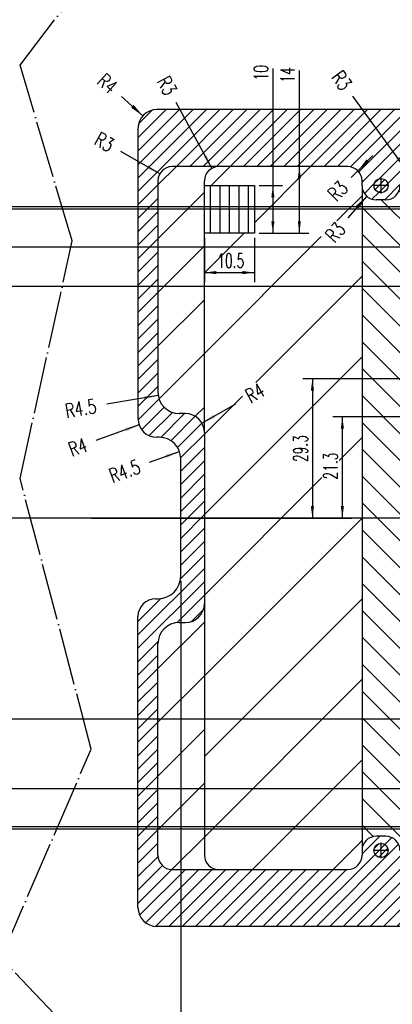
# Model space of a CAD drawing. Header units: inches. Extents: x 0 to 841, y 0 to 594.
# Tile 3 of 13: x 116 to 194, y 221 to 429. Entities that reach past the tile are written whole.
import ezdxf

# ---------------------------------------------------------------- set-up
doc = ezdxf.new("R2010")
doc.units = ezdxf.units.IN
doc.linetypes.add('DOT_CENTER', pattern=[14, 12, -1, 0, -1])
doc.linetypes.add('PHANTOM', pattern=[13, 10, -1, 0, -1, 0, -1])
doc.layers.add('1', color=7, linetype='Continuous')
doc.styles.add('CONVERTER_11', font='txt.shx', dxfattribs={"width": 0.63})
doc.styles.add('CONVERTER_15', font='txt.shx', dxfattribs={"width": 0.72})
doc.dimstyles.new('ME10_DIM_32', dxfattribs={"dimtxt": 3, "dimasz": 3, "dimexe": 2, "dimexo": 1, "dimgap": 2, "dimtad": 0, "dimdsep": 46, "dimtxsty": 'CONVERTER_15', "dimsah": 1, "dimcen": 0.09, "dimclrd": 3, "dimclre": 3, "dimclrt": 3, "dimadec": 0, "dimazin": 0, "dimtfac": 1, "dimtdec": 4, "dimtix": 1, "dimtmove": 0, "dimatfit": 3, "dimfxl": 1, "dimtolj": 1, "dimtzin": 0, "dimarcsym": 0})
doc.dimstyles.new('ME10_DIM_61', dxfattribs={"dimtxt": 3, "dimasz": 2.5, "dimexe": 2, "dimexo": 1, "dimgap": 1, "dimtad": 1, "dimdsep": 46, "dimtxsty": 'CONVERTER_11', "dimsah": 1, "dimcen": 0.09, "dimclrd": 3, "dimclre": 3, "dimclrt": 3, "dimadec": 0, "dimazin": 0, "dimtfac": 1, "dimtdec": 4, "dimtix": 1, "dimtmove": 0, "dimatfit": 3, "dimfxl": 1, "dimtolj": 1, "dimtzin": 0, "dimarcsym": 0})
doc.dimstyles.new('ME10_DIM_62', dxfattribs={"dimtxt": 3, "dimasz": 2.5, "dimexe": 2, "dimexo": 1, "dimgap": 1, "dimtad": 1, "dimdsep": 46, "dimtxsty": 'CONVERTER_11', "dimsah": 1, "dimcen": 0.09, "dimclrd": 3, "dimclre": 3, "dimclrt": 3, "dimadec": 0, "dimazin": 0, "dimtfac": 1, "dimtdec": 4, "dimtix": 1, "dimtmove": 0, "dimatfit": 3, "dimfxl": 1, "dimtolj": 1, "dimtzin": 0, "dimarcsym": 0})
doc.dimstyles.new('ME10_DIM_63', dxfattribs={"dimtxt": 3, "dimasz": 2.5, "dimexe": 2, "dimexo": 1, "dimgap": 1, "dimtad": 1, "dimdsep": 46, "dimtxsty": 'CONVERTER_11', "dimsah": 1, "dimcen": 0.09, "dimclrd": 3, "dimclre": 3, "dimclrt": 3, "dimadec": 0, "dimazin": 0, "dimtfac": 1, "dimtdec": 4, "dimtix": 1, "dimtmove": 0, "dimatfit": 3, "dimfxl": 1, "dimtolj": 1, "dimtzin": 0, "dimarcsym": 0})
doc.dimstyles.new('ME10_DIM_64', dxfattribs={"dimtxt": 3, "dimasz": 2.5, "dimexe": 2, "dimexo": 1, "dimgap": 1, "dimtad": 1, "dimdsep": 46, "dimtxsty": 'CONVERTER_11', "dimsah": 1, "dimcen": 0.09, "dimclrd": 3, "dimclre": 3, "dimclrt": 3, "dimadec": 0, "dimazin": 0, "dimtfac": 1, "dimtdec": 4, "dimtix": 1, "dimtmove": 0, "dimatfit": 3, "dimfxl": 1, "dimtolj": 1, "dimtzin": 0, "dimarcsym": 0})
doc.dimstyles.new('ME10_DIM_65', dxfattribs={"dimtxt": 3, "dimasz": 2.5, "dimexe": 2, "dimexo": 1, "dimgap": 1, "dimtad": 1, "dimdsep": 46, "dimtxsty": 'CONVERTER_11', "dimsah": 1, "dimcen": 0.09, "dimclrd": 3, "dimclre": 3, "dimclrt": 3, "dimadec": 0, "dimazin": 0, "dimtfac": 1, "dimtdec": 4, "dimtix": 1, "dimtmove": 0, "dimatfit": 3, "dimfxl": 1, "dimtolj": 1, "dimtzin": 0, "dimarcsym": 0})
doc.dimstyles.new('ME10_DIM_66', dxfattribs={"dimtxt": 3, "dimasz": 2.5, "dimexe": 2, "dimexo": 1, "dimgap": 1, "dimtad": 1, "dimdsep": 46, "dimtxsty": 'CONVERTER_11', "dimsah": 1, "dimcen": 0.09, "dimclrd": 3, "dimclre": 3, "dimclrt": 3, "dimadec": 0, "dimazin": 0, "dimtfac": 1, "dimtdec": 4, "dimtix": 1, "dimtmove": 0, "dimatfit": 3, "dimfxl": 1, "dimtolj": 1, "dimtzin": 0, "dimarcsym": 0})
doc.dimstyles.new('ME10_DIM_67', dxfattribs={"dimtxt": 3, "dimasz": 2.5, "dimexe": 2, "dimexo": 1, "dimgap": 1, "dimtad": 1, "dimdsep": 46, "dimtxsty": 'CONVERTER_11', "dimsah": 1, "dimcen": 0.09, "dimclrd": 3, "dimclre": 3, "dimclrt": 3, "dimadec": 0, "dimazin": 0, "dimtfac": 1, "dimtdec": 4, "dimtix": 1, "dimtmove": 0, "dimatfit": 3, "dimfxl": 1, "dimtolj": 1, "dimtzin": 0, "dimarcsym": 0})
doc.dimstyles.new('ME10_DIM_68', dxfattribs={"dimtxt": 3, "dimasz": 2.5, "dimexe": 2, "dimexo": 1, "dimgap": 1, "dimtad": 1, "dimdsep": 46, "dimtxsty": 'CONVERTER_11', "dimsah": 1, "dimcen": 0.09, "dimclrd": 3, "dimclre": 3, "dimclrt": 3, "dimadec": 0, "dimazin": 0, "dimtfac": 1, "dimtdec": 4, "dimtix": 1, "dimtmove": 0, "dimatfit": 3, "dimfxl": 1, "dimtolj": 1, "dimtzin": 0, "dimarcsym": 0})
doc.dimstyles.new('ME10_DIM_69', dxfattribs={"dimtxt": 3, "dimasz": 2.5, "dimexe": 2, "dimexo": 1, "dimgap": 1, "dimtad": 1, "dimdsep": 46, "dimtxsty": 'CONVERTER_11', "dimsah": 1, "dimcen": 0.09, "dimclrd": 3, "dimclre": 3, "dimclrt": 3, "dimadec": 0, "dimazin": 0, "dimtfac": 1, "dimtdec": 4, "dimtix": 1, "dimtmove": 0, "dimatfit": 3, "dimfxl": 1, "dimtolj": 1, "dimtzin": 0, "dimarcsym": 0})
doc.dimstyles.new('ME10_DIM_70', dxfattribs={"dimtxt": 3, "dimasz": 2.5, "dimexe": 2, "dimexo": 1, "dimgap": 1, "dimtad": 1, "dimdsep": 46, "dimtxsty": 'CONVERTER_11', "dimsah": 1, "dimcen": 0.09, "dimclrd": 3, "dimclre": 3, "dimclrt": 3, "dimadec": 0, "dimazin": 0, "dimtfac": 1, "dimtdec": 4, "dimtix": 1, "dimtmove": 0, "dimatfit": 3, "dimfxl": 1, "dimtolj": 1, "dimtzin": 0, "dimarcsym": 0})
doc.dimstyles.new('ME10_DIM_75', dxfattribs={"dimtxt": 3, "dimasz": 2.5, "dimexe": 2, "dimexo": 1, "dimgap": 1, "dimtad": 1, "dimdsep": 46, "dimtxsty": 'CONVERTER_11', "dimsah": 1, "dimcen": 0.09, "dimclrd": 3, "dimclre": 3, "dimclrt": 3, "dimadec": 0, "dimazin": 0, "dimtfac": 1, "dimtdec": 4, "dimtix": 1, "dimtmove": 0, "dimatfit": 3, "dimfxl": 1, "dimtolj": 1, "dimtzin": 0, "dimarcsym": 0})
doc.dimstyles.new('ME10_DIM_76', dxfattribs={"dimtxt": 3, "dimasz": 2.5, "dimexe": 2, "dimexo": 1, "dimgap": 1, "dimtad": 1, "dimdsep": 46, "dimtxsty": 'CONVERTER_11', "dimsah": 1, "dimcen": 0.09, "dimclrd": 3, "dimclre": 3, "dimclrt": 3, "dimadec": 0, "dimazin": 0, "dimtfac": 1, "dimtdec": 4, "dimtix": 1, "dimtmove": 0, "dimatfit": 3, "dimfxl": 1, "dimtolj": 1, "dimtzin": 0, "dimarcsym": 0})
doc.dimstyles.new('ME10_DIM_77', dxfattribs={"dimtxt": 3, "dimasz": 2.5, "dimexe": 2, "dimexo": 1, "dimgap": 1, "dimtad": 1, "dimdec": 1, "dimdsep": 46, "dimtxsty": 'CONVERTER_11', "dimsah": 1, "dimcen": 0.09, "dimclrd": 3, "dimclre": 3, "dimclrt": 3, "dimadec": 0, "dimazin": 0, "dimtfac": 1, "dimtdec": 4, "dimtix": 1, "dimtmove": 0, "dimatfit": 3, "dimfxl": 1, "dimtolj": 1, "dimtzin": 0, "dimarcsym": 0})
pattern_1 = [(45, (0, 0), (-0.7071068, 0.7071068), [])]
pattern_2 = [(45, (0, 0), (-5.65685, 5.65685), [])]

# ---------------------------------------------------------------- blocks, each defined once
blk = doc.blocks.new('front1__3', base_point=(443.76, 352.75))
at = {"layer": '1', "color": 1, "linetype": 'DOT_CENTER'}
for p, q in [((115.86, 419.03), (144.92, 457.02)), ((126.86, 382.03), (115.86, 419.03)), ((115.86, 332.03), (126.86, 382.03)), ((130.86, 275.03), (115.86, 332.03)), ((111.86, 231.03), (130.86, 275.03)), ((132.86, 209.03), (111.86, 231.03))]:
    blk.add_line(p, q, dxfattribs=at)
blk = doc.blocks.new('2__4', base_point=(462.03, 323.82))
blk.add_blockref('front1__3', (443.76, 352.75))
blk = doc.blocks.new('rf_stiffener_assy__5', base_point=(462.03, 323.82))
at = {"layer": '1'}
blk.add_blockref('2__4', (462.03, 323.82), dxfattribs=at)
blk = doc.blocks.new('*D34')
at = {"layer": '1', "color": 3, "linetype": 'Continuous'}
for p, q in [((149.71, 310.44), (149.71, 89.12)), ((281.91, 224.69), (281.91, 89.12)), ((149.71, 91.12), (208.48, 91.12)), ((220.46, 91.12), (281.91, 91.12))]:
    blk.add_line(p, q, dxfattribs=at)
at = {"layer": '1', "color": 3}
for points in [[(152.71, 91.51), (152.71, 90.72), (149.71, 91.12)], [(278.91, 90.72), (278.91, 91.51), (281.91, 91.12)]]:
    blk.add_solid(points, dxfattribs=at)
at = {"layer": '1', "color": 3, "insert": (210.48, 89.62), "char_height": 3, "attachment_point": 7, "rotation": 0.0001, "line_spacing_factor": 0.60024, "style": 'CONVERTER_15'}
blk.add_mtext('132.2', dxfattribs=at)
blk = doc.blocks.new('*D63')
at = {"layer": '1', "color": 3, "linetype": 'Continuous'}
for p, q in [((208.51, 344.99), (181.77, 344.99)), ((183.77, 323.69), (183.77, 344.99)), ((130.91, 323.69), (185.77, 323.69))]:
    blk.add_line(p, q, dxfattribs=at)
at = {"layer": '1', "color": 3}
for points in [[(184.1, 342.49), (183.44, 342.49), (183.77, 344.99)], [(183.44, 326.19), (184.1, 326.19), (183.77, 323.69)]]:
    blk.add_solid(points, dxfattribs=at)
at = {"layer": '1', "color": 3, "insert": (182.77, 331.8), "char_height": 3, "attachment_point": 7, "rotation": 90, "line_spacing_factor": 0.60024, "style": 'CONVERTER_11'}
blk.add_mtext('21.3', dxfattribs=at)
blk = doc.blocks.new('*D64')
at = {"layer": '1', "color": 3, "linetype": 'Continuous'}
for p, q in [((208.51, 352.99), (175.46, 352.99)), ((177.46, 352.99), (177.46, 323.69)), ((130.91, 323.69), (179.46, 323.69))]:
    blk.add_line(p, q, dxfattribs=at)
at = {"layer": '1', "color": 3}
for points in [[(177.79, 350.49), (177.13, 350.49), (177.46, 352.99)], [(177.13, 326.19), (177.79, 326.19), (177.46, 323.69)]]:
    blk.add_solid(points, dxfattribs=at)
at = {"layer": '1', "color": 3, "insert": (176.46, 335.48), "char_height": 3, "attachment_point": 7, "rotation": 90, "line_spacing_factor": 0.60024, "style": 'CONVERTER_11'}
blk.add_mtext('29.3', dxfattribs=at)
blk = doc.blocks.new('*D65')
at = {"layer": '1', "color": 3, "linetype": 'Continuous'}
for p, q in [((223.91, 372.44), (106.55, 372.44)), ((108.55, 372.44), (108.55, 323.69)), ((128.91, 323.69), (106.55, 323.69))]:
    blk.add_line(p, q, dxfattribs=at)
at = {"layer": '1', "color": 3}
for points in [[(108.88, 369.94), (108.22, 369.94), (108.55, 372.44)], [(108.22, 326.19), (108.88, 326.19), (108.55, 323.69)]]:
    blk.add_solid(points, dxfattribs=at)
at = {"layer": '1', "color": 3, "insert": (107.55, 344.26), "char_height": 3, "attachment_point": 7, "rotation": 90, "line_spacing_factor": 0.60024, "style": 'CONVERTER_11'}
blk.add_mtext('48.74', dxfattribs=at)
blk = doc.blocks.new('*D66')
at = {"layer": '1', "color": 3, "linetype": 'Continuous'}
for p, q in [((128.91, 323.69), (106.73, 323.69)), ((108.73, 281.36), (108.73, 323.69)), ((223.91, 281.36), (106.73, 281.36))]:
    blk.add_line(p, q, dxfattribs=at)
at = {"layer": '1', "color": 3}
for points in [[(109.06, 321.19), (108.4, 321.19), (108.73, 323.69)], [(108.4, 283.86), (109.06, 283.86), (108.73, 281.36)]]:
    blk.add_solid(points, dxfattribs=at)
at = {"layer": '1', "color": 3, "insert": (107.73, 304.91), "char_height": 3, "attachment_point": 7, "rotation": 90, "line_spacing_factor": 0.60024, "style": 'CONVERTER_11'}
blk.add_mtext('42.33', dxfattribs=at)
blk = doc.blocks.new('*D67')
at = {"layer": '1', "color": 3, "linetype": 'Continuous'}
for p, q in [((128.91, 323.69), (97.72, 323.69)), ((99.72, 266.69), (99.72, 323.69)), ((219.71, 266.69), (97.72, 266.69))]:
    blk.add_line(p, q, dxfattribs=at)
at = {"layer": '1', "color": 3}
for points in [[(100.05, 321.19), (99.39, 321.19), (99.72, 323.69)], [(99.39, 269.19), (100.05, 269.19), (99.72, 266.69)]]:
    blk.add_solid(points, dxfattribs=at)
at = {"layer": '1', "color": 3, "insert": (98.72, 293.62), "char_height": 3, "attachment_point": 7, "rotation": 90, "line_spacing_factor": 0.60024, "style": 'CONVERTER_11'}
blk.add_mtext('57', dxfattribs=at)
blk = doc.blocks.new('*D68')
at = {"layer": '1', "color": 3, "linetype": 'Continuous'}
for p, q in [((280.91, 323.69), (89.41, 323.69)), ((91.41, 323.69), (91.41, 258.69)), ((219.71, 258.69), (89.41, 258.69))]:
    blk.add_line(p, q, dxfattribs=at)
at = {"layer": '1', "color": 3}
for points in [[(91.74, 321.19), (91.08, 321.19), (91.41, 323.69)], [(91.08, 261.19), (91.74, 261.19), (91.41, 258.69)]]:
    blk.add_solid(points, dxfattribs=at)
at = {"layer": '1', "color": 3, "insert": (90.41, 289.62), "char_height": 3, "attachment_point": 7, "rotation": 90, "line_spacing_factor": 0.60024, "style": 'CONVERTER_11'}
blk.add_mtext('65', dxfattribs=at)
blk = doc.blocks.new('*D69')
at = {"layer": '1', "color": 3, "linetype": 'Continuous'}
for p, q in [((280.91, 323.69), (79.01, 323.69)), ((81.01, 258.19), (81.01, 323.69)), ((223.91, 258.19), (79.01, 258.19))]:
    blk.add_line(p, q, dxfattribs=at)
at = {"layer": '1', "color": 3}
for points in [[(81.34, 321.19), (80.68, 321.19), (81.01, 323.69)], [(80.68, 260.69), (81.34, 260.69), (81.01, 258.19)]]:
    blk.add_solid(points, dxfattribs=at)
at = {"layer": '1', "color": 3, "insert": (80.01, 288.08), "char_height": 3, "attachment_point": 7, "rotation": 90, "line_spacing_factor": 0.60024, "style": 'CONVERTER_11'}
blk.add_mtext('65.5', dxfattribs=at)
blk = doc.blocks.new('*D70')
at = {"layer": '1', "color": 3, "linetype": 'Continuous'}
for p, q in [((219.71, 380.69), (97.71, 380.69)), ((99.71, 380.69), (99.71, 323.69)), ((280.91, 323.69), (97.71, 323.69))]:
    blk.add_line(p, q, dxfattribs=at)
at = {"layer": '1', "color": 3}
for points in [[(100.04, 378.19), (99.38, 378.19), (99.71, 380.69)], [(99.38, 326.19), (100.04, 326.19), (99.71, 323.69)]]:
    blk.add_solid(points, dxfattribs=at)
at = {"layer": '1', "color": 3, "insert": (98.71, 350.62), "char_height": 3, "attachment_point": 7, "rotation": 90, "line_spacing_factor": 0.60024, "style": 'CONVERTER_11'}
blk.add_mtext('57', dxfattribs=at)
blk = doc.blocks.new('*D71')
at = {"layer": '1', "color": 3, "linetype": 'Continuous'}
for p, q in [((219.71, 388.69), (88.17, 388.69)), ((90.17, 388.69), (90.17, 323.69)), ((280.91, 323.69), (88.17, 323.69))]:
    blk.add_line(p, q, dxfattribs=at)
at = {"layer": '1', "color": 3}
for points in [[(90.5, 386.19), (89.84, 386.19), (90.17, 388.69)], [(89.84, 326.19), (90.5, 326.19), (90.17, 323.69)]]:
    blk.add_solid(points, dxfattribs=at)
at = {"layer": '1', "color": 3, "insert": (89.17, 354.62), "char_height": 3, "attachment_point": 7, "rotation": 90, "line_spacing_factor": 0.60024, "style": 'CONVERTER_11'}
blk.add_mtext('65', dxfattribs=at)
blk = doc.blocks.new('*D72')
at = {"layer": '1', "color": 3, "linetype": 'Continuous'}
for p, q in [((223.91, 389.19), (78.77, 389.19)), ((80.77, 389.19), (80.77, 323.69)), ((128.91, 323.69), (78.77, 323.69))]:
    blk.add_line(p, q, dxfattribs=at)
at = {"layer": '1', "color": 3}
for points in [[(81.1, 386.69), (80.45, 386.69), (80.77, 389.19)], [(80.45, 326.19), (81.1, 326.19), (80.77, 323.69)]]:
    blk.add_solid(points, dxfattribs=at)
at = {"layer": '1', "color": 3, "insert": (79.77, 353.58), "char_height": 3, "attachment_point": 7, "rotation": 90, "line_spacing_factor": 0.60024, "style": 'CONVERTER_11'}
blk.add_mtext('65.5', dxfattribs=at)
blk = doc.blocks.new('*D87')
at = {"layer": '1', "color": 3, "linetype": 'Continuous'}
blk.add_line((197.15, 397.12), (185.99, 412.54), dxfattribs=at)
at = {"layer": '1', "color": 3}
blk.add_solid([(195.07, 399.32), (195.71, 399.78), (197.15, 397.12)], dxfattribs=at)
at = {"layer": '1', "color": 3, "insert": (181.32, 416.44), "char_height": 3, "attachment_point": 7, "rotation": 305.8972, "line_spacing_factor": 0.60024, "style": 'CONVERTER_15'}
blk.add_mtext('\\C3;R\\C3;3', dxfattribs=at)
blk = doc.blocks.new('*D89')
at = {"layer": '1', "color": 3, "linetype": 'Continuous'}
blk.add_line((188.93, 391.44), (184.93, 386.88), dxfattribs=at)
at = {"layer": '1', "color": 3}
blk.add_solid([(187.25, 388.92), (186.65, 389.44), (188.93, 391.44)], dxfattribs=at)
at = {"layer": '1', "color": 3, "insert": (182.17, 381.46), "char_height": 3, "attachment_point": 7, "rotation": 48.7498, "line_spacing_factor": 0.60024, "style": 'CONVERTER_15'}
blk.add_mtext('\\C3;R\\C3;3', dxfattribs=at)
blk = doc.blocks.new('*D90')
at = {"layer": '1', "color": 3, "linetype": 'Continuous'}
blk.add_line((185.63, 395.42), (190.21, 400), dxfattribs=at)
at = {"layer": '1', "color": 3}
blk.add_solid([(188.87, 399.21), (189.43, 398.66), (187.03, 396.81)], dxfattribs=at)
at = {"layer": '1', "color": 3, "insert": (182.52, 390.18), "char_height": 3, "attachment_point": 7, "rotation": 45, "line_spacing_factor": 0.60024, "style": 'CONVERTER_15'}
blk.add_mtext('\\C3;R\\C3;3', dxfattribs=at)
blk = doc.blocks.new('*D91')
at = {"layer": '1', "color": 3, "linetype": 'Continuous'}
blk.add_line((156.27, 397.33), (148.73, 411.18), dxfattribs=at)
at = {"layer": '1', "color": 3}
blk.add_solid([(154.49, 399.77), (155.19, 400.15), (156.27, 397.33)], dxfattribs=at)
at = {"layer": '1', "color": 3, "insert": (144.59, 415.65), "char_height": 3, "attachment_point": 7, "rotation": 298.5669, "line_spacing_factor": 0.60024, "style": 'CONVERTER_15'}
blk.add_mtext('\\C3;R\\C3;3', dxfattribs=at)
blk = doc.blocks.new('*D92')
at = {"layer": '1', "color": 3, "linetype": 'Continuous'}
blk.add_line((154.18, 343.67), (161.33, 347.75), dxfattribs=at)
at = {"layer": '1', "color": 3}
blk.add_solid([(156.59, 345.5), (156.99, 344.81), (154.18, 343.67)], dxfattribs=at)
at = {"layer": '1', "color": 3, "insert": (164.44, 347.79), "char_height": 3, "attachment_point": 7, "rotation": 29.6761, "line_spacing_factor": 0.60024, "style": 'CONVERTER_15'}
blk.add_mtext('\\C3;R\\C3;4', dxfattribs=at)
blk = doc.blocks.new('*D93')
at = {"layer": '1', "color": 3, "linetype": 'Continuous'}
blk.add_line((143.13, 335.44), (149.44, 337.73), dxfattribs=at)
at = {"layer": '1', "color": 3}
blk.add_solid([(146.75, 336.33), (146.48, 337.07), (149.44, 337.73)], dxfattribs=at)
at = {"layer": '1', "color": 3, "insert": (135.33, 331.02), "char_height": 3, "attachment_point": 7, "rotation": 19.9245, "line_spacing_factor": 0.60024, "style": 'CONVERTER_15'}
blk.add_mtext('\\C3;R\\C3;4.5', dxfattribs=at)
blk = doc.blocks.new('*D94')
at = {"layer": '1', "color": 3, "linetype": 'Continuous'}
blk.add_line((144.98, 349.46), (134.13, 347.67), dxfattribs=at)
at = {"layer": '1', "color": 3}
blk.add_solid([(142.08, 348.58), (141.95, 349.36), (144.98, 349.46)], dxfattribs=at)
at = {"layer": '1', "color": 3, "insert": (125.66, 344.74), "char_height": 3, "attachment_point": 7, "rotation": 9.3885, "line_spacing_factor": 0.60024, "style": 'CONVERTER_15'}
blk.add_mtext('\\C3;R\\C3;4.5', dxfattribs=at)
blk = doc.blocks.new('*D95')
at = {"layer": '1', "color": 3, "linetype": 'Continuous'}
blk.add_line((140.95, 343.32), (131.81, 339.99), dxfattribs=at)
at = {"layer": '1', "color": 3}
blk.add_solid([(138.27, 341.92), (138, 342.67), (140.95, 343.32)], dxfattribs=at)
at = {"layer": '1', "color": 3, "insert": (126.78, 336.56), "char_height": 3, "attachment_point": 7, "rotation": 20.0262, "line_spacing_factor": 0.60024, "style": 'CONVERTER_15'}
blk.add_mtext('\\C3;R\\C3;4', dxfattribs=at)
blk = doc.blocks.new('*D96')
at = {"layer": '1', "color": 3, "linetype": 'Continuous'}
blk.add_line((145.31, 396.18), (137.12, 400.86), dxfattribs=at)
at = {"layer": '1', "color": 3}
blk.add_solid([(142.51, 397.32), (142.9, 398.01), (145.31, 396.18)], dxfattribs=at)
at = {"layer": '1', "color": 3, "insert": (131.25, 402.48), "char_height": 3, "attachment_point": 7, "rotation": 330.2952, "line_spacing_factor": 0.60024, "style": 'CONVERTER_15'}
blk.add_mtext('\\C3;R\\C3;3', dxfattribs=at)
blk = doc.blocks.new('*D97')
at = {"layer": '1', "color": 3, "linetype": 'Continuous'}
blk.add_line((141.74, 408.38), (137.25, 412.45), dxfattribs=at)
at = {"layer": '1', "color": 3}
blk.add_solid([(139.26, 410.1), (139.79, 410.69), (141.74, 408.38)], dxfattribs=at)
at = {"layer": '1', "color": 3, "insert": (131.87, 415.3), "char_height": 3, "attachment_point": 7, "rotation": 317.8193, "line_spacing_factor": 0.60024, "style": 'CONVERTER_15'}
blk.add_mtext('\\C3;R\\C3;4', dxfattribs=at)
blk = doc.blocks.new('*D102')
at = {"layer": '1', "color": 3, "linetype": 'Continuous'}
for p, q in [((169.13, 418.34), (169.13, 393.69)), ((166.23, 393.69), (171.13, 393.69)), ((169.13, 393.69), (169.13, 383.69)), ((166.23, 383.69), (171.13, 383.69))]:
    blk.add_line(p, q, dxfattribs=at)
at = {"layer": '1', "color": 3}
for points in [[(169.46, 391.19), (168.8, 391.19), (169.13, 393.69)], [(168.8, 386.19), (169.46, 386.19), (169.13, 383.69)]]:
    blk.add_solid(points, dxfattribs=at)
at = {"layer": '1', "color": 3, "insert": (168.13, 415.82), "char_height": 3, "attachment_point": 7, "rotation": 90, "line_spacing_factor": 0.60024, "style": 'CONVERTER_11'}
blk.add_mtext('10', dxfattribs=at)
blk = doc.blocks.new('*D103')
at = {"layer": '1', "color": 3, "linetype": 'Continuous'}
for p, q in [((174.71, 397.69), (174.71, 417.9)), ((183.91, 397.69), (172.71, 397.69)), ((174.71, 383.69), (174.71, 397.69)), ((166.23, 383.69), (176.71, 383.69))]:
    blk.add_line(p, q, dxfattribs=at)
at = {"layer": '1', "color": 3}
for points in [[(175.04, 395.19), (174.38, 395.19), (174.71, 397.69)], [(174.38, 386.19), (175.04, 386.19), (174.71, 383.69)]]:
    blk.add_solid(points, dxfattribs=at)
at = {"layer": '1', "color": 3, "insert": (173.71, 415.38), "char_height": 3, "attachment_point": 7, "rotation": 90, "line_spacing_factor": 0.60024, "style": 'CONVERTER_11'}
blk.add_mtext('14', dxfattribs=at)
blk = doc.blocks.new('*D104')
at = {"layer": '1', "color": 3, "linetype": 'Continuous'}
for p, q in [((154.71, 382.69), (154.71, 373.37)), ((165.23, 382.69), (165.23, 373.37)), ((154.71, 375.37), (165.23, 375.37))]:
    blk.add_line(p, q, dxfattribs=at)
at = {"layer": '1', "color": 3}
for points in [[(157.21, 375.7), (157.21, 375.04), (154.71, 375.37)], [(162.73, 375.04), (162.73, 375.7), (165.23, 375.37)]]:
    blk.add_solid(points, dxfattribs=at)
at = {"layer": '1', "color": 3, "insert": (157.42, 376.37), "char_height": 3, "attachment_point": 7, "rotation": 0.0001, "line_spacing_factor": 0.60024, "style": 'CONVERTER_11'}
blk.add_mtext('10.5', dxfattribs=at)
blk = doc.blocks.new('TOP__6', base_point=(444.49, 302.997))
at = {"layer": '1', "linetype": 'Continuous'}
h = blk.add_hatch(dxfattribs=at)
h.set_pattern_fill('_USER', color=1, scale=2, angle=45, pattern_type=0)
h.set_pattern_definition([(45, (0, 0), (-1.4142136, 1.4142136), [])])
edge = h.paths.add_edge_path()
edge.add_line((192.908, 256.692), (190.908, 256.692))
edge.add_arc((190.908, 253.692), 3, 90, 180)
edge.add_line((187.908, 253.692), (187.908, 252.692))
edge.add_arc((184.908, 252.692), 3, 270, 360, ccw=False)
edge.add_line((184.908, 249.692), (157.708, 249.692))
edge.add_line((157.708, 249.692), (147.918, 249.692))
edge.add_arc((147.918, 252.692), 3, 180, 270, ccw=False)
edge.add_line((144.918, 252.692), (144.918, 297.192))
edge.add_arc((149.418, 297.192), 4.5, 90, 180, ccw=False)
edge.add_line((149.418, 301.692), (150.708, 301.692))
edge.add_arc((150.708, 305.692), 4, 270, 360)
edge.add_line((154.708, 305.692), (154.708, 323.692))
edge.add_line((154.708, 323.692), (154.708, 341.692))
edge.add_arc((150.708, 341.692), 4, 0, 90)
edge.add_line((150.708, 345.692), (149.418, 345.692))
edge.add_arc((149.418, 350.192), 4.5, 180, 270, ccw=False)
edge.add_line((144.918, 350.192), (144.918, 394.692))
edge.add_arc((147.918, 394.692), 3, 90, 180, ccw=False)
edge.add_line((147.918, 397.692), (157.708, 397.692))
edge.add_line((157.708, 397.692), (184.908, 397.692))
edge.add_arc((184.908, 394.692), 3, 0, 90, ccw=False)
edge.add_line((187.908, 394.692), (187.908, 393.692))
edge.add_arc((190.908, 393.692), 3, 180, 270)
edge.add_line((190.908, 390.692), (192.908, 390.692))
edge.add_arc((192.908, 393.692), 3, 270, 360)
edge.add_line((195.908, 393.692), (195.908, 394.692))
edge.add_arc((198.908, 394.692), 3, 90, 180, ccw=False)
edge.add_line((198.908, 397.692), (200.408, 397.692))
edge.add_arc((200.408, 394.692), 3, 0, 90, ccw=False)
edge.add_line((203.408, 394.692), (203.408, 409.692))
edge.add_line((203.408, 409.692), (144.708, 409.692))
edge.add_arc((144.708, 405.692), 4, 90, 180)
edge.add_line((140.708, 405.692), (140.708, 344.692))
edge.add_arc((144.708, 344.692), 4, 180, 270)
edge.add_line((144.708, 340.692), (145.208, 340.692))
edge.add_arc((145.208, 336.192), 4.5, 0, 90, ccw=False)
edge.add_line((149.708, 336.192), (149.708, 323.692))
edge.add_line((149.708, 323.692), (149.708, 311.442))
edge.add_arc((144.958, 311.442), 4.75, 270, 360, ccw=False)
edge.add_line((144.958, 306.692), (144.458, 306.692))
edge.add_arc((144.458, 302.942), 3.75, 90, 180)
edge.add_line((140.708, 302.942), (140.708, 241.692))
edge.add_arc((144.708, 241.692), 4, 180, 270)
edge.add_line((144.708, 237.692), (203.408, 237.692))
edge.add_line((203.408, 237.692), (203.408, 252.692))
edge.add_arc((200.408, 252.692), 3, 270, 360, ccw=False)
edge.add_line((200.408, 249.692), (198.908, 249.692))
edge.add_arc((198.908, 252.692), 3, 180, 270, ccw=False)
edge.add_line((195.908, 252.692), (195.908, 253.692))
edge.add_arc((192.908, 253.692), 3, 0, 90)
edge = h.paths.add_edge_path(flags=16)
edge.add_arc((191.908, 253.692), 1.5, 0, 360)
edge = h.paths.add_edge_path(flags=16)
edge.add_arc((191.908, 393.692), 1.5, 0, 360)
h = blk.add_hatch(dxfattribs=at)
h.set_pattern_fill('_USER', color=1, scale=8, angle=45, pattern_type=0)
h.set_pattern_definition(pattern_2)
edge = h.paths.add_edge_path()
edge.add_arc((157.708, 394.692), 3, 90, 180)
edge.add_line((154.708, 394.692), (154.708, 393.692))
edge.add_line((154.708, 393.692), (154.708, 383.692))
edge.add_line((154.708, 383.692), (154.708, 341.692))
edge.add_arc((150.708, 341.692), 4, 0, 90)
edge.add_line((150.708, 345.692), (149.418, 345.692))
edge.add_arc((149.418, 350.192), 4.5, 180, 270, ccw=False)
edge.add_line((144.918, 350.192), (144.918, 394.692))
edge.add_arc((147.918, 394.692), 3, 90, 180, ccw=False)
edge.add_line((147.918, 397.692), (157.708, 397.692))
h = blk.add_hatch(dxfattribs=at)
h.set_pattern_fill('_USER', color=1, scale=12, angle=45, pattern_type=0)
h.set_pattern_definition([(45, (0, 0), (-8.48528, 8.48528), [])])
edge = h.paths.add_edge_path()
edge.add_arc((157.708, 394.692), 3, 90, 180)
edge.add_line((154.708, 394.692), (154.708, 393.692))
edge.add_line((154.708, 393.692), (165.228, 393.692))
edge.add_line((165.228, 393.692), (165.228, 383.692))
edge.add_line((165.228, 383.692), (154.708, 383.692))
edge.add_line((154.708, 383.692), (154.708, 341.692))
edge.add_line((154.708, 341.692), (154.708, 323.692))
edge.add_line((154.708, 323.692), (154.708, 305.692))
edge.add_line((154.708, 305.692), (154.708, 252.692))
edge.add_arc((157.708, 252.692), 3, 180, 270)
edge.add_line((157.708, 249.692), (184.908, 249.692))
edge.add_arc((184.908, 252.692), 3, 270, 360)
edge.add_line((187.908, 252.692), (187.908, 253.692))
edge.add_line((187.908, 253.692), (187.908, 393.692))
edge.add_line((187.908, 393.692), (187.908, 394.692))
edge.add_arc((184.908, 394.692), 3, 0, 90)
edge.add_line((184.908, 397.692), (157.708, 397.692))
h.paths.add_polyline_path([(163.958, 347.171), (167.972, 349.459), (166.19, 352.586), (162.176, 350.299)], flags=16)
h.paths.add_polyline_path([(182.224, 389.463), (185.491, 392.73), (182.945, 395.276), (179.679, 392.009)], flags=16)
h.paths.add_polyline_path([(181.922, 380.716), (184.968, 384.19), (182.262, 386.564), (179.216, 383.09)], flags=16)
h.paths.add_polyline_path([(176.762, 335.481), (176.762, 341.204), (173.162, 341.204), (173.162, 335.481)], flags=16)
h.paths.add_polyline_path([(183.072, 331.796), (183.072, 336.889), (179.472, 336.889), (179.472, 331.796)], flags=16)
h = blk.add_hatch(dxfattribs=at)
h.set_pattern_fill('_USER', color=1, scale=4, angle=-45, pattern_type=0)
h.set_pattern_definition([(-45, (0, 0), (2.828427, 2.828427), [])])
edge = h.paths.add_edge_path()
edge.add_line((192.908, 390.692), (190.908, 390.692))
edge.add_arc((190.908, 393.692), 3, 180, 270, ccw=False)
edge.add_line((187.908, 393.692), (187.908, 253.692))
edge.add_arc((190.908, 253.692), 3, 90, 180, ccw=False)
edge.add_line((190.908, 256.692), (192.908, 256.692))
edge.add_arc((192.908, 253.692), 3, 0, 90, ccw=False)
edge.add_line((195.908, 253.692), (195.908, 252.692))
edge.add_arc((198.908, 252.692), 3, 180, 270)
edge.add_line((198.908, 249.692), (200.408, 249.692))
edge.add_arc((200.408, 252.692), 3, 270, 360)
edge.add_line((203.408, 252.692), (203.408, 254.692))
edge.add_arc((208.408, 254.692), 5, 90, 180, ccw=False)
edge.add_line((208.408, 259.692), (212.908, 259.692))
edge.add_arc((212.908, 254.692), 5, 38.68219, 90, ccw=False)
edge.add_arc((219.153, 259.692), 3, 218.68219, 270)
edge.add_line((219.153, 256.692), (222.728, 256.692))
edge.add_line((222.728, 256.692), (222.908, 256.692))
edge.add_arc((222.908, 253.692), 3, 56.89777, 90, ccw=False)
edge.add_arc((222.908, 253.692), 3, 0, 56.89777, ccw=False)
edge.add_line((225.908, 253.692), (225.908, 252.692))
edge.add_arc((228.908, 252.692), 3, 180, 270)
edge.add_line((228.908, 249.692), (233.008, 249.692))
edge.add_line((233.008, 249.692), (233.008, 254.192))
edge.add_line((233.008, 254.192), (233.008, 258.192))
edge.add_line((233.008, 258.192), (224.908, 258.192))
edge.add_line((224.908, 258.192), (224.908, 258.692))
edge.add_line((224.908, 258.692), (220.708, 258.692))
edge.add_line((220.708, 258.692), (220.708, 266.692))
edge.add_line((220.708, 266.692), (224.908, 266.692))
edge.add_line((224.908, 266.692), (224.908, 281.36))
edge.add_arc((281.908, 323.692), 71, 196.14452, 216.60006, ccw=False)
edge.add_line((213.708, 303.95), (213.708, 344.992))
edge.add_line((213.708, 344.992), (209.508, 344.992))
edge.add_line((209.508, 344.992), (209.508, 352.992))
edge.add_line((209.508, 352.992), (213.708, 352.992))
edge.add_line((213.708, 352.992), (213.708, 354.897))
edge.add_arc((281.908, 323.692), 75, 139.4642, 155.41339, ccw=False)
edge.add_line((224.908, 372.437), (224.908, 380.692))
edge.add_line((224.908, 380.692), (220.708, 380.692))
edge.add_line((220.708, 380.692), (220.708, 388.692))
edge.add_line((220.708, 388.692), (224.908, 388.692))
edge.add_line((224.908, 388.692), (224.908, 389.192))
edge.add_line((224.908, 389.192), (233.008, 389.192))
edge.add_line((233.008, 389.192), (233.008, 393.192))
edge.add_line((233.008, 393.192), (233.008, 397.692))
edge.add_line((233.008, 397.692), (228.908, 397.692))
edge.add_arc((228.908, 394.692), 3, 90, 180)
edge.add_line((225.908, 394.692), (225.908, 393.692))
edge.add_arc((222.908, 393.692), 3, 303.10223, 360, ccw=False)
edge.add_arc((222.908, 393.692), 3, 270, 303.10223, ccw=False)
edge.add_line((222.908, 390.692), (222.728, 390.692))
edge.add_line((222.728, 390.692), (219.153, 390.692))
edge.add_arc((219.153, 387.692), 3, 90, 141.31781)
edge.add_arc((212.908, 392.692), 5, 270, 321.31781, ccw=False)
edge.add_line((212.908, 387.692), (208.408, 387.692))
edge.add_arc((208.408, 392.692), 5, 180, 270, ccw=False)
edge.add_line((203.408, 392.692), (203.408, 394.692))
edge.add_arc((200.408, 394.692), 3, 0, 90)
edge.add_line((200.408, 397.692), (198.908, 397.692))
edge.add_arc((198.908, 394.692), 3, 90, 180)
edge.add_line((195.908, 394.692), (195.908, 393.692))
edge.add_arc((192.908, 393.692), 3, 270, 360, ccw=False)
h.paths.add_polyline_path([(201.796, 363.195), (208.818, 359.8), (210.385, 363.041), (203.363, 366.436)], flags=16)
h.paths.add_polyline_path([(209.768, 284.36), (216.034, 287.846), (214.284, 290.992), (208.018, 287.506)], flags=16)
h.paths.add_polyline_path([(198.543, 385.512), (201.809, 382.245), (204.355, 384.791), (201.088, 388.057)], flags=16)
h.paths.add_polyline_path([(214.708, 375.074), (214.708, 379.694), (211.108, 379.694), (211.108, 375.074)], flags=16)
h.paths.add_polyline_path([(227.294, 377.006), (230.561, 373.739), (233.106, 376.285), (229.839, 379.551)], flags=16)
h.paths.add_polyline_path([(228.26, 388.593), (229.141, 384.058), (232.675, 384.744), (231.793, 389.28)], flags=16)
h.paths.add_polyline_path([(196.95, 337.346), (202.672, 337.346), (202.672, 340.946), (196.95, 340.946)], flags=16)
h.paths.add_polyline_path([(198.726, 314.255), (204.449, 314.255), (204.449, 317.855), (198.726, 317.855)], flags=16)
h = blk.add_hatch(dxfattribs=at)
h.set_pattern_fill('_USER', color=1, angle=45, pattern_type=0)
h.set_pattern_definition(pattern_1)
edge = h.paths.add_edge_path()
edge.add_arc((191.908, 393.692), 1.5, 0, 360)
h = blk.add_hatch(dxfattribs=at)
h.set_pattern_fill('_USER', color=1, scale=2, angle=90, pattern_type=0)
h.set_pattern_definition([(90, (0, 0), (-2, -8e-16), [])])
h.paths.add_polyline_path([(165.228, 393.692), (165.228, 383.692), (154.708, 383.692), (154.708, 393.692)])
h = blk.add_hatch(dxfattribs=at)
h.set_pattern_fill('_USER', color=1, scale=8, angle=45, pattern_type=0)
h.set_pattern_definition(pattern_2)
edge = h.paths.add_edge_path()
edge.add_arc((150.708, 305.692), 4, 270, 360)
edge.add_line((154.708, 305.692), (154.708, 252.692))
edge.add_arc((157.708, 252.692), 3, 180, 270)
edge.add_line((157.708, 249.692), (147.918, 249.692))
edge.add_arc((147.918, 252.692), 3, 180, 270, ccw=False)
edge.add_line((144.918, 252.692), (144.918, 297.192))
edge.add_arc((149.418, 297.192), 4.5, 90, 180, ccw=False)
edge.add_line((149.418, 301.692), (150.708, 301.692))
h = blk.add_hatch(dxfattribs=at)
h.set_pattern_fill('_USER', color=1, angle=45, pattern_type=0)
h.set_pattern_definition(pattern_1)
edge = h.paths.add_edge_path()
edge.add_arc((191.908, 253.692), 1.5, 0, 360)
at = {"color": 7, "linetype": 'Continuous'}
for p, q in [((140.708, 405.692), (140.708, 344.692)), ((157.708, 397.692), (147.918, 397.692)), ((184.908, 397.692), (157.708, 397.692)), ((144.918, 394.692), (144.918, 350.192)), ((187.908, 393.692), (187.908, 394.692)), ((192.908, 390.692), (190.908, 390.692)), ((150.708, 345.692), (149.418, 345.692)), ((145.208, 340.692), (144.708, 340.692)), ((154.708, 341.692), (154.708, 323.692)), ((149.708, 323.692), (149.708, 336.192)), ((149.708, 311.442), (149.708, 323.692)), ((154.708, 323.692), (154.708, 305.692)), ((144.458, 306.692), (144.958, 306.692)), ((140.708, 241.692), (140.708, 302.942)), ((149.418, 301.692), (150.708, 301.692)), ((144.918, 252.692), (144.918, 297.192)), ((192.908, 256.692), (190.908, 256.692)), ((187.908, 253.692), (187.908, 252.692)), ((147.918, 249.692), (157.708, 249.692)), ((157.708, 249.692), (184.908, 249.692))]:
    blk.add_line(p, q, dxfattribs=at)
for centre in [(191.908, 393.692), (191.908, 253.692)]:
    blk.add_circle(centre, 1.5, dxfattribs=at)
for centre, radius, start, end in [((147.918, 394.692), 3, 90, 180), ((184.908, 394.692), 3, 0, 90), ((190.908, 393.692), 3, 180, 270), ((192.908, 393.692), 3, 270, 0), ((149.418, 350.192), 4.5, 180, 270), ((144.708, 344.692), 4, 180, 270), ((150.708, 341.692), 4, 0, 90), ((145.208, 336.192), 4.5, 0, 90), ((144.958, 311.442), 4.75, 270, 360), ((144.458, 302.942), 3.75, 90, 180), ((150.708, 305.692), 4, 270, 360), ((149.418, 297.192), 4.5, 90, 180), ((190.908, 253.692), 3, 90, 180), ((192.908, 253.692), 3, 0, 90), ((147.918, 252.692), 3, 180, 270), ((184.908, 252.692), 3, 270, 0)]:
    blk.add_arc(centre, radius, start, end, dxfattribs=at)
at = {"layer": '1', "color": 7, "linetype": 'Continuous'}
for p, q in [((203.408, 409.692), (144.708, 409.692)), ((154.708, 393.692), (154.708, 394.692)), ((154.708, 383.692), (154.708, 393.692)), ((154.708, 393.692), (165.228, 393.692)), ((165.228, 393.692), (165.228, 383.692)), ((187.908, 393.692), (187.908, 253.692)), ((165.228, 383.692), (154.708, 383.692)), ((154.708, 341.692), (154.708, 383.692)), ((154.708, 305.692), (154.708, 252.692)), ((203.408, 237.692), (144.708, 237.692))]:
    blk.add_line(p, q, dxfattribs=at)
at = {"layer": '1', "color": 2, "linetype": 'PHANTOM'}
for p, q in [((191.908, 395.342), (191.908, 392.042)), ((193.558, 393.692), (190.258, 393.692)), ((191.908, 255.342), (191.908, 252.042)), ((193.558, 253.692), (190.258, 253.692))]:
    blk.add_line(p, q, dxfattribs=at)
at = {"layer": '1', "color": 1, "linetype": 'DOT_CENTER'}
blk.add_line((281.908, 323.692), (129.908, 323.692), dxfattribs=at)
at = {"layer": '1', "color": 7, "linetype": 'Continuous'}
for centre, radius, start, end in [((144.708, 405.692), 4, 90, 180), ((157.708, 394.692), 3, 90, 180), ((157.708, 252.692), 3, 180, 270), ((144.708, 241.692), 4, 180, 270)]:
    blk.add_arc(centre, radius, start, end, dxfattribs=at)
blk.add_blockref('rf_stiffener_assy__5', (462.03, 323.824))
at = {"layer": '1'}
for name in ['*D97', '*D91', '*D87', '*D96', '*D90', '*D89', '*D92', '*D94', '*D95', '*D93']:
    blk.add_blockref(name, (0, 0), dxfattribs=at)
for base, p1, p2, dimstyle, picture, middle in [((80.775, 389.192), (129.908, 323.692), (224.908, 389.192), 'ME10_DIM_70', '*D72', (78.275, 356.442)), ((90.174, 388.692), (281.908, 323.692), (220.708, 388.692), 'ME10_DIM_69', '*D71', (87.674, 356.192)), ((99.707, 380.692), (281.908, 323.692), (220.708, 380.692), 'ME10_DIM_68', '*D70', (97.207, 352.192)), ((108.5534, 372.4366), (129.9077, 323.6924), (224.9077, 372.4366), 'ME10_DIM_63', '*D65', (106.0534, 348.0645)), ((177.462, 352.992), (129.908, 323.692), (209.508, 352.992), 'ME10_DIM_62', '*D64', (174.962, 338.342)), ((183.772, 323.692), (209.508, 344.992), (129.908, 323.692), 'ME10_DIM_61', '*D63', (181.272, 334.342)), ((81.006, 258.192), (281.908, 323.692), (224.908, 258.192), 'ME10_DIM_67', '*D69', (78.506, 290.942)), ((91.406, 323.692), (220.708, 258.692), (281.908, 323.692), 'ME10_DIM_66', '*D68', (88.906, 291.192)), ((99.717, 266.692), (129.908, 323.692), (220.708, 266.692), 'ME10_DIM_65', '*D67', (97.217, 295.192)), ((108.729, 281.36), (129.908, 323.692), (224.908, 281.36), 'ME10_DIM_64', '*D66', (106.229, 308.714))]:
    dim = blk.add_linear_dim(base=base, p1=p1, p2=p2, angle=90, dimstyle=dimstyle, dxfattribs=at)
    dim.commit()
    dim.dimension.update_dxf_attribs({"geometry": picture, "text_midpoint": middle, "text_rotation": 90})
dim = blk.add_linear_dim(base=(149.708, 91.116), p1=(281.908, 225.692), p2=(149.708, 311.442), dimstyle='ME10_DIM_32', dxfattribs=at)
dim.commit()
dim.dimension.update_dxf_attribs({"geometry": '*D34', "text_midpoint": (214.465, 91.116), "text_rotation": 0.00014})
blk = doc.blocks.new('2__7', base_point=(444.49, 303))
blk.add_blockref('TOP__6', (444.49, 303))
blk = doc.blocks.new('N2494-90111-1__8', base_point=(444.49, 302.997))
at = {"layer": '1'}
blk.add_blockref('2__7', (444.49, 302.997), dxfattribs=at)
dim = blk.add_aligned_dim(p1=(165.228, 383.692), p2=(165.228, 393.692), distance=-3.901, dimstyle='ME10_DIM_75', dxfattribs=at)
dim.commit()
dim.dimension.update_dxf_attribs({"geometry": '*D102', "text_midpoint": (166.629, 417.079), "text_rotation": 90})
dim = blk.add_linear_dim(base=(174.71, 383.692), p1=(184.908, 397.692), p2=(165.228, 383.692), angle=90, dimstyle='ME10_DIM_76', dxfattribs=at)
dim.commit()
dim.dimension.update_dxf_attribs({"geometry": '*D103', "text_midpoint": (172.21, 416.639), "text_rotation": 90})
dim = blk.add_linear_dim(base=(154.708, 375.368), p1=(165.228, 383.692), p2=(154.708, 383.692), dimstyle='ME10_DIM_77', dxfattribs=at)
dim.commit()
dim.dimension.update_dxf_attribs({"geometry": '*D104', "text_midpoint": (159.968, 377.868), "text_rotation": 0.00014})

msp = doc.modelspace()

# ---------------------------------------------------------------- block references
msp.add_blockref('N2494-90111-1__8', (444.49, 303))

doc.saveas('drawing.dxf')
